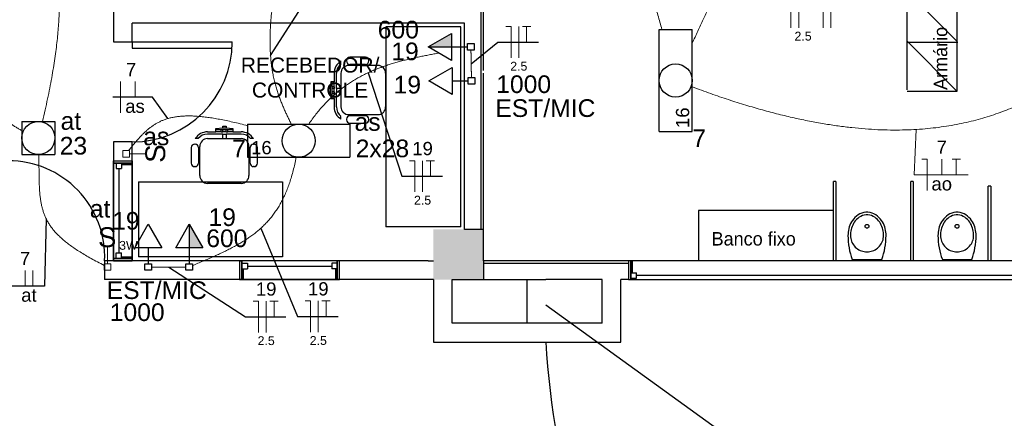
# Model space of a CAD drawing. Header units: millimetres. Extents: x 7 to 269, y 1 to 169.
# Tile 40 of 115: x 71.69 to 79.57, y 26.47 to 29.65. Entities that reach past the tile are written whole.
import ezdxf

# ---------------------------------------------------------------- set-up
doc = ezdxf.new("R2010")
doc.units = ezdxf.units.MM
doc.header["$MEASUREMENT"] = 0
for name, color, linetype, lineweight in [('Eletroduto - Marco Polo', 6, 'Continuous', 9), ('Fiação - Marco Polo', 3, 'Continuous', 9), ('Interruptor - Marco Polo', 150, 'Continuous', 9), ('Layout - Marco Polo', 252, 'Continuous', 25), ('Linha de Chamada - Marco Polo', 1, 'Continuous', 25), ('Luminárias - Marco Polo', 5, 'Continuous', 25), ('Textos - Marco Polo', 143, 'Continuous', 25), ('Tomadas - Marco Polo', 150, 'Continuous', 25)]:
    doc.layers.add(name, color=color, linetype=linetype, lineweight=lineweight)
doc.layers.add('Parede - Marco Polo', color=7, linetype='Continuous')
doc.styles.add('Arial', font='arial.ttf')
doc.styles.add('CenturyGothic', font='GOTHIC.TTF')

msp = doc.modelspace()

# ---------------------------------------------------------------- hatches: boundary and pattern name
at = {"layer": 'Parede - Marco Polo', "linetype": 'Continuous'}
msp.add_hatch(color=256, dxfattribs=at).paths.add_polyline_path([(75.4034, 27.5768), (75.4034, 27.9768), (75.4034, 27.9768), (75.0033, 27.9768), (75.0033, 27.5768), (75.0033, 27.5768), (75.2364, 27.5768), (75.4034, 27.5768), (75.4034, 27.5768)])
at = {"layer": 'Tomadas - Marco Polo', "linetype": 'Continuous'}
for points in [[(75.1488, 29.4362), (74.9613, 29.4362), (75.1488, 29.5444)], [(73.0512, 27.8313), (73.0512, 28.0188), (73.1594, 27.8313)]]:
    msp.add_hatch(color=256, dxfattribs=at).paths.add_polyline_path(points)

# ---------------------------------------------------------------- linework, layer by layer
at = {"layer": 'Eletroduto - Marco Polo', "linetype": 'Continuous'}
for points in [[(77.8225, 31.6454), (77.8189, 31.5555), (77.8137, 31.4697), (77.807, 31.3877), (77.7987, 31.3092), (77.7889, 31.2337), (77.7776, 31.1611), (77.7648, 31.0911), (77.7505, 31.0232), (77.7346, 30.9573), (77.7174, 30.8929), (77.6986, 30.8299), (77.6784, 30.7678), (77.6567, 30.7064), (77.6335, 30.6454), (77.609, 30.5844), (77.583, 30.5231), (77.5555, 30.4613), (77.5267, 30.3986), (77.4964, 30.3347), (77.4648, 30.2693), (77.4317, 30.2022), (77.3973, 30.1329), (77.3615, 30.0612), (77.3244, 29.9867), (77.2859, 29.9092), (77.246, 29.8284), (77.2048, 29.7439), (77.1623, 29.6554), (77.1184, 29.5627), (77.0732, 29.4654)], [(76.8318, 29.576), (76.7991, 29.6902), (76.767, 29.7971), (76.7355, 29.8971), (76.7042, 29.9906), (76.673, 30.0777), (76.6417, 30.159), (76.6101, 30.2347), (76.578, 30.3051), (76.5451, 30.3707), (76.5113, 30.4317), (76.4765, 30.4885), (76.4402, 30.5414), (76.4025, 30.5908), (76.363, 30.6369), (76.3217, 30.6802), (76.2781, 30.721), (76.2323, 30.7595), (76.1839, 30.7962), (76.1329, 30.8314), (76.0788, 30.8654), (76.0217, 30.8986), (75.9612, 30.9312), (75.8972, 30.9637), (75.8294, 30.9964), (75.7578, 31.0296), (75.682, 31.0636), (75.6018, 31.0988), (75.5171, 31.1355), (75.4277, 31.1741), (75.3333, 31.2149)], [(71.877, 28.8399), (71.8984, 28.9326), (71.9178, 29.0217), (71.9352, 29.1073), (71.9506, 29.1894), (71.9642, 29.2684), (71.9759, 29.3441), (71.9859, 29.4169), (71.9942, 29.4868), (72.0008, 29.554), (72.0059, 29.6185), (72.0096, 29.6805), (72.0118, 29.7402), (72.0127, 29.7975), (72.0122, 29.8528), (72.0106, 29.9061), (72.0078, 29.9574), (72.004, 30.0071), (71.9991, 30.0551), (71.9933, 30.1016), (71.9866, 30.1467), (71.9791, 30.1906), (71.9708, 30.2334), (71.9618, 30.2752), (71.9523, 30.3161), (71.9422, 30.3562), (71.9316, 30.3958), (71.9206, 30.4348), (71.9093, 30.4735), (71.8977, 30.5119), (71.8858, 30.5503)], [(73.8833, 30.5203), (73.8525, 30.4123), (73.825, 30.3095), (73.8004, 30.2117), (73.7788, 30.1187), (73.76, 30.0303), (73.7439, 29.9464), (73.7304, 29.8669), (73.7193, 29.7914), (73.7106, 29.7199), (73.7041, 29.6522), (73.6998, 29.588), (73.6974, 29.5273), (73.697, 29.4698), (73.6983, 29.4154), (73.7013, 29.3639), (73.7058, 29.3151), (73.7117, 29.2688), (73.719, 29.225), (73.7274, 29.1833), (73.737, 29.1436), (73.7475, 29.1058), (73.7589, 29.0696), (73.771, 29.0349), (73.7837, 29.0016), (73.7969, 28.9694), (73.8105, 28.9381), (73.8244, 28.9077), (73.8385, 28.8779), (73.8525, 28.8485), (73.8666, 28.8193)], [(71.7116, 28.7683), (71.6851, 28.7826), (71.6601, 28.7973), (71.6363, 28.8125), (71.6138, 28.8282), (71.5924, 28.8445), (71.5721, 28.8614), (71.5528, 28.8791), (71.5344, 28.8976), (71.5169, 28.917), (71.5001, 28.9373), (71.4841, 28.9586), (71.4686, 28.981), (71.4538, 29.0046), (71.4394, 29.0294), (71.4254, 29.0554), (71.4118, 29.0829), (71.3984, 29.1118), (71.3852, 29.1422), (71.3721, 29.1743), (71.3591, 29.2079), (71.346, 29.2433), (71.3328, 29.2805), (71.3194, 29.3195), (71.3058, 29.3605), (71.2918, 29.4035), (71.2774, 29.4486), (71.2625, 29.4958), (71.247, 29.5453), (71.231, 29.597), (71.2142, 29.6511)], [(74.0064, 28.8188), (74.035, 28.8594), (74.0641, 28.8978), (74.0937, 28.9341), (74.1239, 28.9684), (74.1546, 29.0007), (74.1858, 29.0311), (74.2175, 29.0598), (74.2496, 29.0867), (74.2823, 29.1119), (74.3153, 29.1355), (74.3488, 29.1576), (74.3827, 29.1783), (74.417, 29.1976), (74.4517, 29.2156), (74.4867, 29.2324), (74.5221, 29.2481), (74.5579, 29.2626), (74.5939, 29.2762), (74.6303, 29.2888), (74.667, 29.3006), (74.704, 29.3115), (74.7412, 29.3218), (74.7787, 29.3314), (74.8164, 29.3405), (74.8543, 29.3491), (74.8925, 29.3572), (74.9308, 29.365), (74.9694, 29.3726), (75.008, 29.3799), (75.0469, 29.3871)], [(75.3038, 29.4095), (75.304, 29.3996), (75.3042, 29.3903), (75.3043, 29.3814), (75.3045, 29.373), (75.3046, 29.3651), (75.3048, 29.3575), (75.3049, 29.3502), (75.305, 29.3433), (75.3051, 29.3366), (75.3053, 29.3302), (75.3054, 29.324), (75.3055, 29.3179), (75.3056, 29.3119), (75.3057, 29.306), (75.3058, 29.3002), (75.3059, 29.2943), (75.306, 29.2884), (75.3061, 29.2825), (75.3062, 29.2764), (75.3063, 29.2701), (75.3065, 29.2637), (75.3066, 29.257), (75.3067, 29.2501), (75.3068, 29.2429), (75.307, 29.2353), (75.3071, 29.2273), (75.3073, 29.2189), (75.3074, 29.2101), (75.3076, 29.2007), (75.3078, 29.1908)], [(77.075, 29.1164), (77.2217, 29.063), (77.3639, 29.0146), (77.5017, 28.9711), (77.6351, 28.9324), (77.7644, 28.8982), (77.8894, 28.8685), (78.0105, 28.8431), (78.1277, 28.8217), (78.241, 28.8044), (78.3507, 28.7909), (78.4567, 28.7811), (78.5592, 28.7747), (78.6584, 28.7718), (78.7542, 28.7721), (78.8469, 28.7754), (78.9364, 28.7817), (79.023, 28.7907), (79.1067, 28.8024), (79.1876, 28.8165), (79.2659, 28.8329), (79.3416, 28.8515), (79.4148, 28.8721), (79.4857, 28.8945), (79.5543, 28.9187), (79.6207, 28.9444), (79.6851, 28.9715), (79.7476, 28.9998), (79.8082, 29.0293), (79.8671, 29.0597), (79.9243, 29.0908)], [(73.5185, 28.8066), (73.4577, 28.822), (73.4001, 28.8356), (73.3455, 28.8475), (73.2939, 28.8577), (73.2451, 28.8662), (73.199, 28.8731), (73.1555, 28.8784), (73.1144, 28.882), (73.0756, 28.8841), (73.0389, 28.8846), (73.0044, 28.8835), (72.9717, 28.881), (72.9409, 28.877), (72.9117, 28.8716), (72.884, 28.8647), (72.8578, 28.8564), (72.8328, 28.8467), (72.809, 28.8357), (72.7862, 28.8234), (72.7643, 28.8097), (72.7432, 28.7948), (72.7227, 28.7786), (72.7027, 28.7612), (72.6831, 28.7426), (72.6637, 28.7228), (72.6445, 28.7019), (72.6253, 28.6798), (72.6059, 28.6567), (72.5863, 28.6324), (72.5663, 28.6072)], [(72.3708, 27.6899), (72.3167, 27.7177), (72.2666, 27.7447), (72.2201, 27.7712), (72.1773, 27.7971), (72.1379, 27.8227), (72.1019, 27.8478), (72.0689, 27.8727), (72.039, 27.8975), (72.012, 27.9221), (71.9877, 27.9468), (71.9659, 27.9715), (71.9466, 27.9964), (71.9296, 28.0216), (71.9147, 28.0472), (71.9018, 28.0732), (71.8907, 28.0997), (71.8814, 28.1268), (71.8736, 28.1546), (71.8672, 28.1832), (71.8621, 28.2127), (71.858, 28.2432), (71.855, 28.2747), (71.8528, 28.3074), (71.8513, 28.3413), (71.8503, 28.3765), (71.8497, 28.4131), (71.8493, 28.4512), (71.8491, 28.4908), (71.8487, 28.5322), (71.8482, 28.5753)], [(73.9056, 28.5542), (73.8945, 28.4996), (73.8823, 28.4479), (73.8688, 28.3988), (73.8542, 28.3524), (73.8384, 28.3084), (73.8214, 28.2668), (73.8033, 28.2275), (73.784, 28.1903), (73.7636, 28.1552), (73.742, 28.122), (73.7193, 28.0906), (73.6955, 28.0609), (73.6705, 28.0328), (73.6443, 28.0061), (73.6171, 27.9808), (73.5887, 27.9568), (73.5593, 27.9339), (73.5287, 27.912), (73.497, 27.891), (73.4642, 27.8708), (73.4303, 27.8513), (73.3954, 27.8324), (73.3593, 27.8139), (73.3222, 27.7957), (73.284, 27.7778), (73.2447, 27.76), (73.2044, 27.7422), (73.163, 27.7243), (73.1205, 27.7062), (73.077, 27.6877)], [(73.0248, 27.6768), (73.0122, 27.6768), (73.0003, 27.6768), (72.989, 27.6768), (72.9784, 27.6768), (72.9683, 27.6768), (72.9587, 27.6768), (72.9496, 27.6768), (72.9409, 27.6768), (72.9326, 27.6768), (72.9245, 27.6768), (72.9167, 27.6768), (72.9091, 27.6768), (72.9017, 27.6768), (72.8944, 27.6768), (72.8871, 27.6768), (72.8798, 27.6768), (72.8725, 27.6768), (72.8651, 27.6768), (72.8575, 27.6768), (72.8497, 27.6768), (72.8416, 27.6768), (72.8333, 27.6768), (72.8246, 27.6768), (72.8155, 27.6768), (72.8059, 27.6768), (72.7958, 27.6768), (72.7852, 27.6768), (72.7739, 27.6768), (72.762, 27.6768), (72.7494, 27.6768)]]:
    msp.add_spline(points, degree=3, dxfattribs=at)
at = {"layer": 'Fiação - Marco Polo'}
for p, q in [((77.8627, 29.5885), (77.8627, 29.8385)), ((77.9252, 29.5885), (77.9252, 29.8385)), ((78.1201, 29.5885), (78.1201, 29.8385)), ((78.1826, 29.5885), (78.1826, 29.8385)), ((75.5825, 29.5983), (75.6242, 29.5983)), ((75.6242, 29.3483), (75.6242, 29.5983)), ((75.6867, 29.3483), (75.6867, 29.5983)), ((75.7159, 29.5983), (75.7825, 29.5983)), ((75.7492, 29.4733), (75.7492, 29.5983)), ((72.501, 28.9099), (72.501, 29.1599)), ((72.617, 29.0349), (72.617, 29.1599)), ((78.8653, 28.7765), (78.8487, 28.4145)), ((74.8127, 28.5269), (74.8544, 28.5269)), ((74.8544, 28.2769), (74.8544, 28.5269)), ((74.9169, 28.2769), (74.9169, 28.5269)), ((74.946, 28.5269), (75.0127, 28.5269)), ((74.9794, 28.4019), (74.9794, 28.5269)), ((78.9112, 28.5395), (78.953, 28.5395)), ((78.953, 28.2895), (78.953, 28.5395)), ((79.0689, 28.4145), (79.0689, 28.5395)), ((79.1516, 28.5395), (79.2182, 28.5395)), ((79.1848, 28.4145), (79.1848, 28.5395)), ((78.8487, 28.4145), (79.2807, 28.4145)), ((71.7373, 27.5247), (71.7373, 27.6497)), ((71.7998, 27.5247), (71.7998, 27.6497)), ((73.562, 27.4041), (73.6037, 27.4041)), ((73.6037, 27.1541), (73.6037, 27.4041)), ((73.6662, 27.1541), (73.6662, 27.4041)), ((73.6953, 27.4041), (73.7621, 27.4041)), ((73.7287, 27.2791), (73.7287, 27.4041)), ((73.979, 27.4057), (74.0207, 27.4057)), ((74.0207, 27.1557), (74.0207, 27.4057)), ((74.0832, 27.1557), (74.0832, 27.4057)), ((74.1123, 27.4057), (74.179, 27.4057)), ((74.1457, 27.2807), (74.1457, 27.4057))]:
    msp.add_line(p, q, dxfattribs=at)
at = {"layer": 'Interruptor - Marco Polo'}
for p, q in [((72.5189, 28.5539), (72.5189, 28.6069)), ((72.5189, 28.6069), (72.5718, 28.6069)), ((72.5718, 28.6069), (72.5718, 28.5539)), ((72.5718, 28.5539), (72.5189, 28.5539)), ((72.7004, 28.5804), (72.5718, 28.5804)), ((72.3971, 27.8318), (72.3971, 27.7033)), ((72.3706, 27.7033), (72.4236, 27.7033)), ((72.3706, 27.6502), (72.3706, 27.7033)), ((72.4236, 27.6502), (72.3706, 27.6502)), ((72.4236, 27.7033), (72.4236, 27.6502))]:
    msp.add_line(p, q, dxfattribs=at)
at = {"layer": 'Layout - Marco Polo'}
for p, q in [((75.4034, 29.2468), (75.4034, 31.9268)), ((78.7918, 29.0933), (78.7918, 30.6693)), ((79.1919, 29.0823), (79.1919, 30.6583)), ((79.1919, 29.4803), (78.7918, 29.8803)), ((74.6218, 29.5968), (74.6218, 27.9968)), ((75.2219, 29.5968), (74.6218, 29.5968)), ((75.2219, 27.9968), (75.2219, 29.5968)), ((72.5953, 29.4768), (73.3953, 29.4768)), ((72.5953, 29.4768), (72.5953, 29.4268)), ((79.1938, 29.0798), (78.7918, 29.4823)), ((78.7918, 29.4743), (79.1979, 29.4743)), ((72.5953, 29.4268), (73.3953, 29.4268)), ((74.2638, 29.3013), (74.2638, 29.3238)), ((74.3089, 29.3283), (74.3089, 29.3238)), ((74.4608, 29.3553), (74.3354, 29.3553)), ((74.3354, 29.2973), (74.4608, 29.2973)), ((74.4873, 29.3238), (74.4873, 29.3283)), ((74.2104, 29.2253), (74.2104, 29.1583)), ((74.2284, 29.1048), (74.2284, 29.2253)), ((74.2638, 29.2253), (74.2638, 29.1048)), ((74.5589, 29.2883), (74.3263, 29.2883)), ((74.6218, 28.9573), (74.6218, 29.2253)), ((75.4034, 27.7268), (75.4034, 29.2268)), ((74.1833, 29.1583), (74.1788, 29.1048)), ((74.2104, 29.1583), (74.1833, 29.1583)), ((74.1924, 29.1583), (74.1924, 29.1183)), ((74.2104, 29.1183), (74.2104, 29.1583)), ((74.1788, 29.1048), (74.1654, 29.1048)), ((74.1654, 29.1048), (74.1654, 29.0778)), ((74.1654, 29.0778), (74.1788, 29.0778)), ((74.1788, 29.1048), (74.1788, 29.0778)), ((74.1788, 29.0778), (74.1833, 29.0243)), ((74.1924, 29.1183), (74.1924, 29.1048)), ((74.2104, 29.1183), (74.1924, 29.1183)), ((74.2104, 29.1048), (74.1924, 29.1048)), ((74.1924, 29.1048), (74.1924, 29.0778)), ((74.2104, 29.0778), (74.1924, 29.0778)), ((74.1924, 29.0778), (74.1924, 29.0648)), ((74.2104, 29.0648), (74.1924, 29.0648)), ((74.1924, 29.0648), (74.1924, 29.0243)), ((74.2104, 29.1183), (74.2104, 29.1048)), ((74.2104, 29.0778), (74.2104, 29.1048)), ((74.2104, 29.0778), (74.2104, 29.0648)), ((74.2104, 29.0243), (74.2104, 29.0648)), ((74.2284, 29.1048), (74.2284, 29.0778)), ((74.2638, 29.1048), (74.2284, 29.1048)), ((74.2284, 28.9573), (74.2284, 29.0778)), ((74.2284, 29.0778), (74.2638, 29.0778)), ((74.2638, 29.1048), (74.2638, 29.0778)), ((74.2638, 29.0778), (74.2638, 28.9573)), ((78.7918, 29.0823), (79.1919, 29.0823)), ((74.1833, 29.0243), (74.2104, 29.0243)), ((74.2104, 29.0243), (74.2104, 28.9573)), ((74.2638, 28.8593), (74.2638, 28.8813)), ((74.3089, 28.8588), (74.3089, 28.8543)), ((74.3263, 28.8948), (74.5589, 28.8948)), ((74.4608, 28.8858), (74.3354, 28.8858)), ((74.3354, 28.8273), (74.4608, 28.8273)), ((74.4873, 28.8543), (74.4873, 28.8588)), ((73.1974, 28.7568), (73.2643, 28.7568)), ((73.2643, 28.7838), (73.3183, 28.7883)), ((73.2643, 28.7568), (73.2643, 28.7838)), ((73.2643, 28.7748), (73.3049, 28.7748)), ((73.3049, 28.7568), (73.2643, 28.7568)), ((73.3049, 28.7748), (73.3183, 28.7748)), ((73.3049, 28.7568), (73.3049, 28.7748)), ((73.3049, 28.7568), (73.3183, 28.7568)), ((73.3183, 28.7883), (73.3183, 28.8018)), ((73.3183, 28.8018), (73.3448, 28.8018)), ((73.3183, 28.7883), (73.3448, 28.7883)), ((73.3183, 28.7568), (73.3183, 28.7748)), ((73.3183, 28.7748), (73.3448, 28.7748)), ((73.3448, 28.7568), (73.3183, 28.7568)), ((73.3448, 28.8018), (73.3448, 28.7883)), ((73.3448, 28.7883), (73.3988, 28.7838)), ((73.3448, 28.7568), (73.3448, 28.7748)), ((73.3448, 28.7748), (73.3584, 28.7748)), ((73.3448, 28.7568), (73.3584, 28.7568)), ((73.3584, 28.7568), (73.3584, 28.7748)), ((73.3584, 28.7748), (73.3988, 28.7748)), ((73.3988, 28.7568), (73.3584, 28.7568)), ((73.3988, 28.7838), (73.3988, 28.7568)), ((73.3988, 28.7568), (73.4659, 28.7568)), ((73.1214, 28.7033), (73.0994, 28.7033)), ((73.3183, 28.7393), (73.1974, 28.7393)), ((73.1974, 28.7033), (73.3183, 28.7033)), ((73.3183, 28.7393), (73.3448, 28.7393)), ((73.3183, 28.7033), (73.3183, 28.7393)), ((73.3183, 28.7033), (73.3448, 28.7033)), ((73.4659, 28.7393), (73.3448, 28.7393)), ((73.3448, 28.7393), (73.3448, 28.7033)), ((73.3448, 28.7033), (73.4659, 28.7033)), ((73.5639, 28.7033), (73.5418, 28.7033)), ((73.0678, 28.5063), (73.0678, 28.6318)), ((73.0943, 28.6588), (73.0988, 28.6588)), ((73.1258, 28.6318), (73.1258, 28.5063)), ((73.1349, 28.4083), (73.1349, 28.6408)), ((73.5284, 28.6408), (73.5284, 28.4083)), ((73.5374, 28.5063), (73.5374, 28.6318)), ((73.5643, 28.6588), (73.5688, 28.6588)), ((73.5953, 28.6318), (73.5953, 28.5063)), ((72.4453, 28.5078), (72.4453, 28.5268)), ((72.4453, 27.7458), (72.4453, 28.5078)), ((72.5099, 28.5078), (72.4453, 28.5078)), ((72.5953, 28.5078), (72.4453, 28.5078)), ((72.4453, 28.5078), (72.5953, 28.5078)), ((72.4654, 28.5078), (72.4654, 28.4633)), ((72.4654, 28.5078), (72.5099, 28.5078)), ((72.5099, 28.5078), (72.5099, 28.4633)), ((72.5099, 28.5078), (72.5099, 28.4948)), ((72.5953, 28.5268), (72.5953, 28.5078)), ((72.5953, 28.5078), (72.5953, 27.7458)), ((72.4654, 28.4633), (72.5099, 28.4633)), ((72.4878, 28.4633), (72.4878, 27.7903)), ((72.5953, 28.4948), (72.5099, 28.4948)), ((73.0988, 28.4798), (73.0943, 28.4798)), ((73.5688, 28.4798), (73.5643, 28.4798)), ((72.6463, 28.3578), (72.6463, 27.7578)), ((72.6463, 28.3578), (73.7963, 28.3578)), ((73.7963, 28.3578), (73.7963, 27.7578)), ((78.2028, 27.7268), (78.2028, 28.3613)), ((78.2228, 28.3613), (78.2028, 28.3613)), ((78.2228, 28.3613), (78.2228, 27.7268)), ((78.8213, 27.7268), (78.8213, 28.3613)), ((78.8414, 28.3613), (78.8213, 28.3613)), ((78.8414, 28.3613), (78.8414, 27.7268)), ((73.4659, 28.3453), (73.1974, 28.3453)), ((79.4413, 27.7268), (79.4413, 28.3218)), ((79.4613, 28.3218), (79.4413, 28.3218)), ((79.4613, 28.3218), (79.4613, 27.7268)), ((77.1234, 28.1293), (77.1234, 27.7268)), ((78.2028, 28.1293), (77.1234, 28.1293)), ((75.2219, 27.9968), (74.6218, 27.9968)), ((72.5099, 27.7458), (72.4453, 27.7458)), ((72.4453, 27.7458), (72.5953, 27.7458)), ((72.5953, 27.7458), (72.4453, 27.7458)), ((72.4654, 27.7458), (72.4654, 27.7903)), ((72.4654, 27.7903), (72.5099, 27.7903)), ((72.4654, 27.7458), (72.5099, 27.7458)), ((72.5099, 27.7458), (72.5099, 27.7903)), ((72.5099, 27.7583), (72.5099, 27.7458)), ((72.5099, 27.7583), (72.5953, 27.7583)), ((73.7963, 27.7578), (72.6463, 27.7578)), ((73.4534, 27.7268), (73.4534, 27.5768)), ((73.4534, 27.7268), (73.4724, 27.7268)), ((73.4724, 27.7268), (73.4534, 27.7268)), ((73.4724, 27.6623), (73.4724, 27.7268)), ((73.4724, 27.5768), (73.4724, 27.7268)), ((73.4724, 27.7268), (73.4724, 27.5768)), ((74.2344, 27.7268), (73.4724, 27.7268)), ((74.2344, 27.6623), (74.2344, 27.7268)), ((74.2344, 27.7268), (74.2344, 27.5768)), ((74.2344, 27.5768), (74.2344, 27.7268)), ((74.2533, 27.7268), (74.2344, 27.7268)), ((74.2533, 27.7268), (74.2344, 27.7268)), ((74.2533, 27.5768), (74.2533, 27.7268)), ((76.5633, 27.7268), (75.4034, 27.7268)), ((76.5823, 27.7268), (76.5633, 27.7268)), ((76.5823, 27.5768), (76.5823, 27.7268)), ((76.5823, 27.7268), (76.5823, 27.5768)), ((80.6944, 27.7268), (76.5823, 27.7268)), ((76.5948, 27.6313), (76.5948, 27.7268)), ((78.3538, 27.7363), (78.5888, 27.7363)), ((79.0738, 27.7363), (79.3089, 27.7363)), ((73.4724, 27.7068), (73.4724, 27.6623)), ((73.4724, 27.7068), (73.5169, 27.7068)), ((73.4724, 27.6623), (73.5169, 27.6623)), ((73.4724, 27.6623), (73.4848, 27.6623)), ((73.4848, 27.5768), (73.4848, 27.6623)), ((73.5169, 27.7068), (73.5169, 27.6623)), ((73.5169, 27.6843), (74.1899, 27.6843)), ((74.1899, 27.7068), (74.1899, 27.6623)), ((74.2344, 27.7068), (74.1899, 27.7068)), ((74.2344, 27.6623), (74.1899, 27.6623)), ((74.2214, 27.6623), (74.2344, 27.6623)), ((74.2214, 27.6623), (74.2214, 27.5768)), ((74.2344, 27.7068), (74.2344, 27.6623)), ((73.4848, 27.5768), (73.4534, 27.5768)), ((73.4534, 27.5768), (73.4724, 27.5768)), ((73.4724, 27.5768), (74.2344, 27.5768)), ((74.2214, 27.5768), (74.2533, 27.5768)), ((74.2344, 27.5768), (74.2533, 27.5768)), ((76.5633, 27.5768), (76.5823, 27.5768)), ((76.5823, 27.6313), (76.6268, 27.6313)), ((76.5823, 27.5868), (76.5823, 27.6313)), ((76.5823, 27.6313), (76.5823, 27.5768)), ((76.5948, 27.6313), (76.5823, 27.6313)), ((76.5823, 27.5868), (76.6268, 27.5868)), ((76.5823, 27.5768), (80.6944, 27.5768)), ((76.6268, 27.5868), (76.6268, 27.6313)), ((80.6499, 27.6088), (76.6268, 27.6088)), ((86.2909, 19.8743), (75.9034, 27.3713))]:
    msp.add_line(p, q, dxfattribs=at)
for points in [[(78.6239, 27.9288), (78.6234, 27.9423), (78.6218, 27.9563), (78.6198, 27.9698), (78.6168, 27.9833), (78.6128, 27.9973), (78.6084, 28.0108), (78.6024, 28.0243), (78.5953, 28.0373), (78.5868, 28.0498), (78.5773, 28.0623), (78.5669, 28.0738), (78.5549, 28.0843), (78.5418, 28.0938), (78.5273, 28.1018), (78.5118, 28.1083), (78.4964, 28.1128), (78.4793, 28.1148), (78.4629, 28.1148), (78.4463, 28.1128), (78.4304, 28.1083), (78.4149, 28.1018), (78.4008, 28.0938), (78.3873, 28.0843), (78.3753, 28.0738), (78.3648, 28.0623), (78.3554, 28.0498), (78.3474, 28.0373), (78.3404, 28.0243), (78.3344, 28.0108), (78.3294, 27.9973), (78.3254, 27.9833), (78.3224, 27.9698), (78.3203, 27.9563), (78.3194, 27.9423), (78.3188, 27.9288)], [(79.3439, 27.9288), (79.3434, 27.9423), (79.3423, 27.9563), (79.3404, 27.9698), (79.3368, 27.9833), (79.3333, 27.9973), (79.3284, 28.0108), (79.3224, 28.0243), (79.3153, 28.0373), (79.3073, 28.0498), (79.2978, 28.0623), (79.2869, 28.0738), (79.2749, 28.0843), (79.2618, 28.0938), (79.2473, 28.1018), (79.2323, 28.1083), (79.2164, 28.1128), (79.1993, 28.1148), (79.1829, 28.1148), (79.1663, 28.1128), (79.1504, 28.1083), (79.1349, 28.1018), (79.1208, 28.0938), (79.1073, 28.0843), (79.0953, 28.0738), (79.0849, 28.0623), (79.0754, 28.0498), (79.0674, 28.0373), (79.0603, 28.0243), (79.0543, 28.0108), (79.0494, 27.9973), (79.0453, 27.9833), (79.0423, 27.9698), (79.0404, 27.9563), (79.0393, 27.9423), (79.0388, 27.9288)], [(78.6038, 27.9288), (78.6034, 27.9408), (78.6024, 27.9528), (78.6003, 27.9643), (78.5978, 27.9763), (78.5948, 27.9883), (78.5909, 28.0003), (78.5858, 28.0118), (78.5798, 28.0238), (78.5729, 28.0348), (78.5643, 28.0458), (78.5554, 28.0563), (78.5448, 28.0658), (78.5333, 28.0743), (78.5208, 28.0818), (78.5074, 28.0873), (78.4933, 28.0918), (78.4788, 28.0938), (78.4638, 28.0938), (78.4493, 28.0918), (78.4348, 28.0873), (78.4213, 28.0818), (78.4089, 28.0743), (78.3974, 28.0658), (78.3868, 28.0563), (78.3778, 28.0458), (78.3698, 28.0348), (78.3628, 28.0238), (78.3568, 28.0118), (78.3518, 28.0003), (78.3478, 27.9883), (78.3443, 27.9763), (78.3418, 27.9643), (78.3404, 27.9528), (78.3388, 27.9408), (78.3388, 27.9288)], [(79.3238, 27.9288), (79.3234, 27.9408), (79.3224, 27.9528), (79.3209, 27.9643), (79.3183, 27.9763), (79.3149, 27.9883), (79.3109, 28.0003), (79.3058, 28.0118), (79.2998, 28.0238), (79.2929, 28.0348), (79.2849, 28.0458), (79.2754, 28.0563), (79.2648, 28.0658), (79.2533, 28.0743), (79.2408, 28.0818), (79.2274, 28.0873), (79.2133, 28.0918), (79.1988, 28.0938), (79.1839, 28.0938), (79.1693, 28.0918), (79.1548, 28.0873), (79.1419, 28.0818), (79.1288, 28.0743), (79.1174, 28.0658), (79.1073, 28.0563), (79.0978, 28.0458), (79.0898, 28.0348), (79.0828, 28.0238), (79.0768, 28.0118), (79.0718, 28.0003), (79.0678, 27.9883), (79.0643, 27.9763), (79.0618, 27.9643), (79.0603, 27.9528), (79.0589, 27.9408), (79.0589, 27.9288)], [(78.3388, 27.9288), (78.3393, 27.9173), (78.3409, 27.9058), (78.3434, 27.8948), (78.3469, 27.8838), (78.3513, 27.8728), (78.3568, 27.8628), (78.3633, 27.8533), (78.3704, 27.8443), (78.3778, 27.8358), (78.3868, 27.8283), (78.3958, 27.8213), (78.4053, 27.8153), (78.4159, 27.8098), (78.4263, 27.8058), (78.4373, 27.8023), (78.4484, 27.7998), (78.4599, 27.7983), (78.4714, 27.7978), (78.4823, 27.7983), (78.4938, 27.7998), (78.5053, 27.8023), (78.5159, 27.8058), (78.5268, 27.8098), (78.5369, 27.8153), (78.5463, 27.8213), (78.5558, 27.8283), (78.5643, 27.8358), (78.5724, 27.8443), (78.5794, 27.8533), (78.5854, 27.8628), (78.5909, 27.8728), (78.5953, 27.8838), (78.5994, 27.8948), (78.6018, 27.9058), (78.6034, 27.9173), (78.6038, 27.9288)], [(79.0589, 27.9288), (79.0593, 27.9173), (79.0609, 27.9058), (79.0633, 27.8948), (79.0669, 27.8838), (79.0713, 27.8728), (79.0768, 27.8628), (79.0833, 27.8533), (79.0904, 27.8443), (79.0983, 27.8358), (79.1068, 27.8283), (79.1158, 27.8213), (79.1258, 27.8153), (79.1359, 27.8098), (79.1463, 27.8058), (79.1573, 27.8023), (79.1684, 27.7998), (79.1799, 27.7983), (79.1913, 27.7978), (79.2028, 27.7983), (79.2138, 27.7998), (79.2253, 27.8023), (79.2358, 27.8058), (79.2468, 27.8098), (79.2569, 27.8153), (79.2669, 27.8213), (79.2758, 27.8283), (79.2844, 27.8358), (79.2923, 27.8443), (79.2994, 27.8533), (79.3058, 27.8628), (79.3114, 27.8728), (79.3153, 27.8838), (79.3194, 27.8948), (79.3218, 27.9058), (79.3234, 27.9173), (79.3238, 27.9288)]]:
    msp.add_lwpolyline(points, dxfattribs=at)
for centre in [(78.4714, 28.0023), (79.1913, 28.0023)]:
    msp.add_circle(centre, 0.015, dxfattribs=at)
for centre, radius, start, end in [((72.5953, 29.4768), 0.8, 270, 0), ((74.3263, 29.2253), 0.1163, 122.579, 180), ((74.3263, 29.2253), 0.0984, 129.521, 180), ((74.3354, 29.3283), 0.0268, 90, 180), ((74.3354, 29.3238), 0.0268, 180, 270), ((74.4608, 29.3283), 0.0268, 0, 90), ((74.4608, 29.3238), 0.0268, 270, 0), ((74.3263, 29.2253), 0.0626, 90, 180), ((74.5589, 29.2253), 0.0626, 0, 90), ((74.3263, 28.9573), 0.1163, 180, 237.421), ((74.3263, 28.9573), 0.0984, 180, 230.479), ((74.3263, 28.9573), 0.0626, 180, 270), ((74.5589, 28.9573), 0.0626, 270, 0), ((74.3354, 28.8588), 0.0268, 90, 180), ((74.3354, 28.8543), 0.0268, 180, 270), ((74.4608, 28.8588), 0.0268, 0, 90), ((74.4608, 28.8543), 0.0268, 270, 0), ((73.1974, 28.6408), 0.1163, 90, 147.421), ((73.4659, 28.6408), 0.1163, 32.579, 90), ((73.1974, 28.6408), 0.0984, 90, 140.479), ((73.1974, 28.6408), 0.0626, 90, 180), ((73.4659, 28.6408), 0.0984, 39.5212, 90), ((73.4659, 28.6408), 0.0626, 0, 90), ((73.0943, 28.6318), 0.0268, 90, 180), ((73.0988, 28.6318), 0.0268, 0, 90), ((73.5643, 28.6318), 0.0268, 90, 180), ((73.5688, 28.6318), 0.0268, 0, 90), ((71.6043, 27.7558), 0.7706, 357.811, 90), ((73.0943, 28.5063), 0.0268, 180, 270), ((73.0988, 28.5063), 0.0268, 270, 0), ((73.5643, 28.5063), 0.0268, 180, 270), ((73.5688, 28.5063), 0.0268, 270, 0), ((73.1974, 28.4083), 0.0626, 180, 270), ((73.4659, 28.4083), 0.0626, 270, 0), ((78.8638, 27.9288), 0.5449, 180, 200.674), ((78.0789, 27.9288), 0.5449, 339.326, 0), ((79.5838, 27.9288), 0.5449, 180, 200.674), ((78.7989, 27.9288), 0.5449, 339.326, 0), ((81.7258, 27.3793), 5.8307, 182.978, 213.446)]:
    msp.add_arc(centre, radius, start, end, dxfattribs=at)
at = {"layer": 'Linha de Chamada - Marco Polo'}
for p, q in [((73.7009, 29.3689), (74.1172, 30.0143)), ((75.3058, 29.3002), (75.52, 29.4733)), ((75.52, 29.4733), (75.845, 29.4733)), ((74.4805, 29.2296), (74.7502, 28.4019)), ((72.7569, 29.0349), (72.4385, 29.0349)), ((72.8802, 28.8636), (72.7569, 29.0349)), ((74.7502, 28.4019), (75.0752, 28.4019)), ((71.9076, 28.0608), (71.892, 27.5247)), ((73.6247, 27.9876), (73.9165, 27.2807)), ((72.8871, 27.6768), (73.4995, 27.2791)), ((71.892, 27.5247), (71.5901, 27.5247)), ((73.4995, 27.2791), (73.8246, 27.2791)), ((73.9165, 27.2807), (74.2415, 27.2807))]:
    msp.add_line(p, q, dxfattribs=at)
at = {"layer": 'Luminárias - Marco Polo'}
for p, q in [((76.8083, 28.7602), (76.8083, 29.5762)), ((76.8083, 29.5762), (77.0734, 29.5762)), ((77.0734, 28.7602), (77.0734, 29.5762)), ((71.712, 28.841), (71.977, 28.841)), ((71.712, 28.841), (71.712, 28.576)), ((71.977, 28.841), (71.977, 28.576)), ((73.5179, 28.8188), (74.334, 28.8188)), ((73.5179, 28.8188), (73.5179, 28.5538)), ((74.334, 28.8188), (74.334, 28.5538)), ((76.8083, 28.7602), (77.0734, 28.7602)), ((71.712, 28.576), (71.977, 28.576)), ((73.5179, 28.5538), (74.334, 28.5538))]:
    msp.add_line(p, q, dxfattribs=at)
for centre in [(76.9408, 29.1682), (71.8444, 28.7085), (73.926, 28.6863)]:
    msp.add_circle(centre, 0.1325, dxfattribs=at)
at = {"layer": 'Parede - Marco Polo'}
for p, q in [((75.3834, 31.4768), (75.3834, 27.9768)), ((75.2533, 27.9768), (75.2533, 29.6268)), ((72.4453, 28.5268), (72.4453, 28.5078)), ((72.4453, 28.5268), (72.5953, 28.5268)), ((72.5953, 28.4948), (72.5953, 28.5268)), ((75.4034, 27.9768), (75.2533, 27.9768)), ((72.3743, 27.7268), (72.3743, 27.5768)), ((74.9608, 27.7268), (72.3743, 27.7268)), ((72.4453, 27.7268), (72.4453, 27.7458)), ((72.4453, 27.7268), (72.4453, 27.7458)), ((72.5953, 27.7268), (72.4453, 27.7268)), ((72.5953, 27.7583), (72.5953, 27.7268)), ((72.5953, 27.7458), (72.5953, 27.7268)), ((74.9608, 27.7268), (75.0033, 27.7268)), ((75.4034, 27.7268), (75.4034, 27.5768)), ((76.5633, 27.7268), (76.5633, 27.5768)), ((76.5948, 27.7268), (76.5633, 27.7268)), ((75.4034, 27.7068), (76.5633, 27.7068)), ((75.0033, 27.5768), (72.3743, 27.5768)), ((75.0033, 27.5768), (75.0033, 27.0768)), ((75.1534, 27.2268), (75.1534, 27.5768)), ((75.1534, 27.5768), (75.9034, 27.5768)), ((75.7533, 27.2268), (75.7533, 27.5768)), ((76.3534, 27.5768), (75.9034, 27.5768)), ((76.3534, 27.2268), (76.3534, 27.5768)), ((76.5033, 27.0768), (76.5033, 27.5768)), ((76.5633, 27.5768), (76.5033, 27.5768)), ((76.5633, 27.5768), (76.5823, 27.5768)), ((76.3534, 27.2268), (75.1534, 27.2268)), ((75.0033, 27.0768), (76.5033, 27.0768))]:
    msp.add_line(p, q, dxfattribs=at)
for points in [[(72.5953, 29.7768), (72.5953, 30.7753), (72.4453, 30.7753), (72.4453, 29.4768), (72.5953, 29.4768), (72.5953, 29.6268)], [(75.2533, 29.6268), (72.5953, 29.6268)]]:
    msp.add_lwpolyline(points, dxfattribs=at)
msp.add_lwpolyline([(72.5953, 28.6768), (72.4453, 28.6768), (72.4453, 27.7268), (72.5953, 27.7268), (72.5953, 28.6768)], close=True, dxfattribs=at)
at = {"layer": 'Tomadas - Marco Polo'}
for p, q in [((74.9613, 29.4362), (75.1488, 29.5444)), ((75.1488, 29.5444), (75.1488, 29.3279)), ((75.2768, 29.4097), (75.2768, 29.4627)), ((75.2768, 29.4627), (75.3298, 29.4627)), ((75.3298, 29.4627), (75.3298, 29.4097)), ((74.9613, 29.4362), (75.1488, 29.4362)), ((75.1488, 29.3279), (74.9613, 29.4362)), ((75.1488, 29.4362), (75.2768, 29.4362)), ((75.3298, 29.4097), (75.2768, 29.4097)), ((74.9662, 29.1642), (75.1537, 29.2724)), ((75.1537, 29.2724), (75.1537, 29.0559)), ((75.1537, 29.0559), (74.9662, 29.1642)), ((75.1537, 29.1642), (75.2818, 29.1642)), ((75.2818, 29.1377), (75.2818, 29.1907)), ((75.2818, 29.1907), (75.3347, 29.1907)), ((75.3347, 29.1377), (75.2818, 29.1377)), ((75.3347, 29.1907), (75.3347, 29.1377)), ((72.6148, 27.8313), (72.7231, 28.0188)), ((72.7231, 28.0188), (72.8313, 27.8313)), ((72.9429, 27.8313), (73.0512, 28.0188)), ((73.0512, 28.0188), (73.0512, 27.8313)), ((73.0512, 28.0188), (73.1594, 27.8313)), ((72.8313, 27.8313), (72.6148, 27.8313)), ((72.7231, 27.8313), (72.7231, 27.7033)), ((73.1594, 27.8313), (72.9429, 27.8313)), ((73.0512, 27.8313), (73.0512, 27.7033)), ((72.6966, 27.7033), (72.7495, 27.7033)), ((72.6966, 27.6502), (72.6966, 27.7033)), ((72.7495, 27.6502), (72.6966, 27.6502)), ((72.7495, 27.7033), (72.7495, 27.6502)), ((73.0246, 27.7033), (73.0777, 27.7033)), ((73.0246, 27.6502), (73.0246, 27.7033)), ((73.0777, 27.6502), (73.0246, 27.6502)), ((73.0777, 27.7033), (73.0777, 27.6502))]:
    msp.add_line(p, q, dxfattribs=at)

# ---------------------------------------------------------------- texts
at = {"layer": 'Fiação - Marco Polo', "attachment_point": 8, "line_spacing_factor": 0.798, "style": 'Arial'}
for s, insert, char_height, width in [('2.5', (77.96, 29.4862), 0.0706, 0.25416), ('7', (72.5855, 29.2023), 0.1059, 0.12708), ('2.5', (75.6865, 29.2457), 0.0706, 0.25416), ('as', (72.617, 28.9078), 0.1059, 0.25416), ('19', (74.917, 28.5693), 0.1059, 0.25416), ('7', (79.069, 28.5818), 0.1059, 0.12708), ('ao', (79.069, 28.2873), 0.1059, 0.25416), ('2.5', (74.917, 28.1747), 0.0706, 0.25416), ('7', (71.7375, 27.6918), 0.1059, 0.12708), ('19', (73.666, 27.4463), 0.1059, 0.25416), ('19', (74.083, 27.4478), 0.1059, 0.25416), ('at', (71.7685, 27.3978), 0.1059, 0.25416), ('2.5', (73.666, 27.0517), 0.0706, 0.25416), ('2.5', (74.083, 27.0532), 0.0706, 0.25416)]:
    msp.add_mtext(s, dxfattribs=dict(at, insert=insert, char_height=char_height, width=width))
at = {"layer": 'Interruptor - Marco Polo', "insert": (72.8608, 28.6574), "char_height": 0.1588, "width": 0.19062, "attachment_point": 9, "rotation": 90.00021, "line_spacing_factor": 0.798, "style": 'Arial'}
msp.add_mtext('S', dxfattribs=at)
at = {"layer": 'Interruptor - Marco Polo', "attachment_point": 7, "line_spacing_factor": 0.798, "style": 'Arial'}
for s, insert, char_height, width in [('S', (72.3205, 27.8333), 0.1588, 0.19062), ('3W', (72.49, 27.8137), 0.0706, 0.16944)]:
    msp.add_mtext(s, dxfattribs=dict(at, insert=insert, char_height=char_height, width=width))
at = {"layer": 'Layout - Marco Polo', "color": 7, "insert": (79.1149, 29.0919), "char_height": 0.10778, "width": 0.905381, "attachment_point": 7, "rotation": 90.00021, "line_spacing_factor": 0.798, "style": 'CenturyGothic'}
msp.add_mtext('Armário', dxfattribs=at)
at = {"layer": 'Layout - Marco Polo', "insert": (77.2285, 27.847), "char_height": 0.10778, "width": 1.293402, "attachment_point": 7, "line_spacing_factor": 0.798, "style": 'CenturyGothic'}
msp.add_mtext('Banco fixo', dxfattribs=at)
at = {"layer": 'Luminárias - Marco Polo', "insert": (77.0506, 28.7879), "char_height": 0.1059, "width": 0.25416, "attachment_point": 7, "rotation": 90.00021, "line_spacing_factor": 0.798, "style": 'Arial'}
msp.add_mtext('16', dxfattribs=at)
at = {"layer": 'Luminárias - Marco Polo', "insert": (73.5455, 28.5768), "char_height": 0.1059, "width": 0.25416, "attachment_point": 7, "line_spacing_factor": 0.798, "style": 'Arial'}
msp.add_mtext('16', dxfattribs=at)
at = {"layer": 'Textos - Marco Polo', "line_spacing_factor": 0.798, "style": 'Arial'}
for s, insert, char_height, width, attachment_point in [('600', (74.723, 29.502), 0.1412, 0.50832, 8), ('19', (74.7765, 29.328), 0.1412, 0.33888, 8), ('RECEBEDOR/', (74.0175, 29.2295), 0.12, 1.44, 8), ('19', (74.795, 29.062), 0.1412, 0.33888, 8), ('1000', (75.7255, 29.0655), 0.1412, 0.67776, 8), ('CONTROLE ', (74.0175, 29.0295), 0.12, 1.296, 8), ('EST/MIC', (75.899, 28.8745), 0.1412, 1.18608, 8), ('at', (72.022, 28.772), 0.1412, 0.33888, 7), ('as', (74.373, 28.764), 0.1412, 0.33888, 7), ('23', (72.015, 28.574), 0.1412, 0.33888, 7), ('as', (72.787, 28.6485), 0.1412, 0.33888, 8), ('7', (77.0745, 28.636), 0.1412, 0.16944, 7), ('7', (73.3935, 28.5525), 0.1412, 0.16944, 7), ('2x28', (74.382, 28.5525), 0.1412, 0.67776, 7), ('at', (72.3375, 28.07), 0.1412, 0.33888, 8), ('19', (72.544, 27.9735), 0.1412, 0.33888, 8), ('19', (73.3145, 28.0025), 0.1412, 0.33888, 8), ('600', (73.3515, 27.834), 0.1412, 0.50832, 8), ('EST/MIC', (72.791, 27.419), 0.1412, 1.18608, 8), ('1000', (72.6345, 27.243), 0.1412, 0.67776, 8)]:
    msp.add_mtext(s, dxfattribs=dict(at, insert=insert, char_height=char_height, width=width, attachment_point=attachment_point))

doc.saveas('drawing.dxf')
